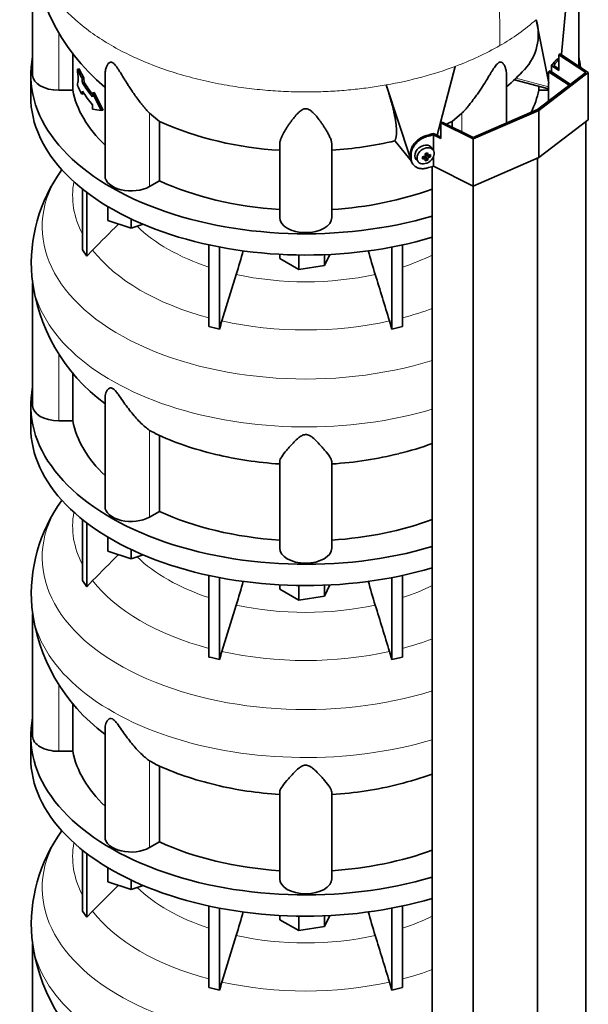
# Model space of a CAD drawing. Header units: millimetres. Extents: x 325 to 1200, y -2135 to 1831.
# Tile 9 of 21: x 902 to 1197, y -1364 to -853. Entities that reach past the tile are written whole.
import ezdxf

# ---------------------------------------------------------------- set-up
doc = ezdxf.new("R2010")
doc.units = ezdxf.units.MM
for name, color, linetype in [('M5X8_UNI7687', 7, 'Continuous'), ('MID_344-5', 7, 'Continuous'), ('VSI344-454_TERMI', 7, 'Continuous'), ('VSI344-454_TESTA', 7, 'Continuous'), ('VSI344_DIFFUSORE', 7, 'Continuous')]:
    doc.layers.add(name, color=color, linetype=linetype)

# ---------------------------------------------------------------- blocks, each defined once
blk = doc.blocks.new('SE4')
at = {"layer": 'M5X8_UNI7687', "color": 7, "linetype": 'Continuous', "lineweight": 35}
for p, q in [((1112.84, -922.77), (1114.01, -923.78)), ((1113.8, -926.33), (1112.89, -924.36)), ((1112.92, -922.84), (1112.92, -923.72)), ((1115.29, -924.59), (1113.34, -923.83)), ((1116.65, -921.06), (1115.65, -919.71)), ((1107.87, -925.99), (1108.98, -927.25)), ((1111.05, -925.73), (1111.41, -924.55)), ((1112.58, -925.72), (1111.88, -924.47))]:
    blk.add_line(p, q, dxfattribs=at)
at = {"layer": 'M5X8_UNI7687', "color": 4, "linetype": 'Continuous', "lineweight": 9}
for p, q in [((1113.9, -925.51), (1112.89, -924.36)), ((1112.97, -922.74), (1113.9, -923.54)), ((1113.34, -923.83), (1114.35, -924.98)), ((1112.16, -925.57), (1111.57, -924.52))]:
    blk.add_line(p, q, dxfattribs=at)
at = {"layer": 'M5X8_UNI7687', "color": 7, "linetype": 'Continuous', "lineweight": 35}
for centre, radius, start, end in [((1112.06, -923.87), 0.55, 280.2783, 358.6867), ((1114.6, -925.65), 0.71, 110.1734, 168.7917)]:
    blk.add_arc(centre, radius, start, end, dxfattribs=at)
for centre, major_axis, ratio, start_param, end_param in [((1181.58, -882.41), (1.3, 4.83), 0.345066, 0.576688, 0.777666), ((1111.69, -922.76), (3.89, 3.14), 0.739997, 0, 3.172175), ((1109.08, -919.65), (9.99, 0.43), 0.510658, -1.393505, -1.278945), ((1110, -923.17), (8.97, 2.29), 0.035701, -1.293098, -1.143406), ((1109.22, -919.49), (2.06, -9.79), 0.279258, 1.046834, 1.161394), ((1113.15, -924.01), (0.391, 0.312), 0.744948, 1.56038, 2.087178), ((1113.35, -924.24), (-0.449, 0.845), 0.482969, 0.934611, 1.452812), ((1113.35, -924.24), (-0.837, 0.408), 0.40333, 4.914112, 5.432313), ((1108.94, -919.56), (3.16, -9.49), 0.408248, 1.007206, 1.121766), ((1109.08, -919.65), (9.99, 0.43), 0.510658, -1.036687, -0.922127), ((1107.23, -921.42), (6.65, -6.44), 0.71261, 0.529363, 0.679055), ((1111.69, -922.76), (3.89, 3.14), 0.739997, 6.252603, 6.283185), ((1112.78, -919.92), (-1.01, -9.2), 0.152739, -1.021742, -0.87205), ((1109.08, -919.4), (9.99, -0.48), 0.639648, -1.340934, -1.226375), ((1109.22, -919.49), (2.06, -9.79), 0.279258, 0.690017, 0.804576), ((1110, -918.17), (7.61, -5.28), 0.901051, 5.557555, 5.707247), ((1108.94, -919.56), (3.16, -9.49), 0.408248, 0.650389, 0.764948), ((1109.08, -919.4), (9.99, -0.48), 0.639648, -0.984117, -0.869557)]:
    blk.add_ellipse(centre, major_axis=major_axis, ratio=ratio, start_param=start_param, end_param=end_param, dxfattribs=at)
blk.add_ellipse((1112.75, -924.07), major_axis=(-3.84, -3.1), ratio=0.739997, dxfattribs=at)
for points in [[(1113.9, -923.54), (1113.9, -923.55), (1113.9, -923.58), (1113.91, -923.62), (1113.93, -923.66), (1113.94, -923.69), (1113.96, -923.72), (1113.98, -923.75), (1114.01, -923.78), (1114.04, -923.8), (1114.08, -923.82), (1114.11, -923.83), (1114.15, -923.84), (1114.19, -923.85), (1114.23, -923.85), (1114.26, -923.84), (1114.31, -923.84), (1114.34, -923.83), (1114.35, -923.82)], [(1112.61, -925.86), (1112.61, -925.84), (1112.61, -925.82), (1112.61, -925.78), (1112.6, -925.75), (1112.58, -925.72), (1112.57, -925.69), (1112.55, -925.67), (1112.52, -925.64), (1112.49, -925.62), (1112.45, -925.6), (1112.42, -925.59), (1112.38, -925.58), (1112.34, -925.57), (1112.3, -925.56), (1112.26, -925.56), (1112.21, -925.56), (1112.18, -925.57), (1112.16, -925.57)]]:
    blk.add_open_spline(points, degree=3, dxfattribs=at)
at = {"layer": 'MID_344-5', "color": 7, "linetype": 'Continuous', "lineweight": 35}
for p, q in [((1176.49, -880.46), (1177.25, -880.08)), ((1176.49, -880.46), (1176.49, -885.97)), ((1187.14, -887.53), (1176.49, -880.46)), ((1177.25, -880.08), (1187.76, -887.06)), ((1176.49, -886.43), (1176.49, -895.69)), ((1195.75, -1788.88), (1195.75, -906.39)), ((1170.69, -1808.08), (1170.69, -925.36)), ((1116.14, -929.67), (1116.14, -1812.47)), ((1137.43, -1822.55), (1137.43, -939.83))]:
    blk.add_line(p, q, dxfattribs=at)
at = {"layer": 'VSI344-454_TERMI', "color": 7, "linetype": 'Continuous', "lineweight": 35}
for p, q in [((1181.8, -871.67), (1182.51, -871.26)), ((1195.75, -880.94), (1181.8, -871.67)), ((1181.8, -871.67), (1181.8, -879.84)), ((1182.51, -871.26), (1197.04, -880.91)), ((1177.9, -877.25), (1181.8, -879.84)), ((1177.9, -880.51), (1177.9, -877.25)), ((1179.1, -877.17), (1181.8, -878.96)), ((1170.69, -900.14), (1195.75, -880.94)), ((1197.04, -880.91), (1171.4, -900.55)), ((1197.04, -880.91), (1197.04, -905.41)), ((1171.4, -900.55), (1137.38, -915.35)), ((1137.43, -914.61), (1170.69, -900.14)), ((1171.4, -900.55), (1171.4, -925.05)), ((1120.67, -906.96), (1121.38, -906.56)), ((1137.38, -915.35), (1120.67, -906.96)), ((1120.67, -906.96), (1120.67, -915.13)), ((1121.38, -906.56), (1137.43, -914.61)), ((1197.04, -905.41), (1171.4, -925.05)), ((1116.75, -921.21), (1116.75, -913.16)), ((1116.75, -913.16), (1120.67, -915.13)), ((1116.9, -912.47), (1120.67, -914.36)), ((1137.38, -915.35), (1137.38, -939.85)), ((1104.84, -924.68), (1104.84, -923.04)), ((1105.22, -925.21), (1105.22, -923.58)), ((1105.82, -927.9), (1106.2, -928.44)), ((1116.75, -929.49), (1116.75, -924.77)), ((1137.38, -939.85), (1116.75, -929.49)), ((1171.4, -925.05), (1137.38, -939.85))]:
    blk.add_line(p, q, dxfattribs=at)
at = {"layer": 'VSI344-454_TERMI', "color": 4, "linetype": 'Continuous', "lineweight": 9}
for p, q in [((1180.75, -875.26), (1179.82, -875.04)), ((1113.07, -913.58), (1113.44, -914.12)), ((1104.84, -923.04), (1105.22, -923.58)), ((1105.22, -925.21), (1104.84, -924.68))]:
    blk.add_line(p, q, dxfattribs=at)
at = {"layer": 'VSI344-454_TERMI', "color": 7, "linetype": 'Continuous', "lineweight": 35}
for centre, major_axis, start_param, end_param in [((1050.62, -838.99), (143.5, 0), -0.480069, -0.450192), ((1050.62, -838.99), (144.5, 0), -0.475352, -0.449757), ((1050.62, -838.99), (143.5, 0), -1.120604, -1.090727), ((1050.62, -838.99), (144.5, 0), -1.121039, -1.095444), ((1050.62, -855.32), (144.5, 0), -1.121039, -1.095444)]:
    blk.add_ellipse(centre, major_axis=major_axis, ratio=0.57735, start_param=start_param, end_param=end_param, dxfattribs=at)
for points, knots in [([(1179.82, -875.04), (1179.87, -874.99), (1179.95, -874.88), (1180.08, -874.74), (1180.21, -874.61), (1180.33, -874.48), (1180.46, -874.37), (1180.58, -874.26), (1180.7, -874.16), (1180.82, -874.07), (1180.94, -873.99), (1181.06, -873.91), (1181.17, -873.85), (1181.36, -873.75), (1181.62, -873.67), (1181.89, -873.64), (1182.05, -873.66), (1182.11, -873.68)], [0, 0, 0, 0, 0.0210181, 0.0419347, 0.0627717, 0.0835515, 0.1042965, 0.1250293, 0.1457726, 0.1665489, 0.1873807, 0.2082903, 0.2292998, 0.2504308, 0.312491, 0.3747066, 0.4161494, 0.4161494, 0.4161494, 0.4161494]), ([(1181.82, -874.24), (1181.8, -874.25), (1181.69, -874.33), (1181.51, -874.47), (1181.26, -874.7), (1181.01, -874.96), (1180.84, -875.16), (1180.75, -875.26)], [0.8203443, 0.8203443, 0.8203443, 0.8203443, 0.8334714, 0.8749845, 0.9164568, 0.9580689, 1, 1, 1, 1]), ([(1104.84, -923.04), (1104.84, -922.96), (1104.84, -922.8), (1104.86, -922.56), (1104.88, -922.31), (1104.91, -922.07), (1104.95, -921.82), (1105, -921.57), (1105.05, -921.32), (1105.12, -921.08), (1105.2, -920.83), (1105.28, -920.58), (1105.37, -920.33), (1105.54, -919.91), (1105.81, -919.34), (1106.23, -918.62), (1106.71, -917.92), (1107.26, -917.25), (1107.87, -916.61), (1108.52, -916.02), (1109.21, -915.47), (1109.86, -915.03), (1110.44, -914.68), (1110.96, -914.4), (1111.48, -914.15), (1112, -913.93), (1112.53, -913.74), (1112.89, -913.63), (1113.07, -913.58)], [0, 0, 0, 0, 0.020997, 0.041893, 0.062713, 0.083477, 0.104209, 0.124931, 0.145666, 0.166436, 0.187265, 0.208173, 0.229184, 0.250319, 0.312379, 0.374611, 0.437429, 0.499972, 0.562502, 0.625327, 0.687534, 0.749602, 0.791735, 0.833469, 0.874983, 0.916456, 0.958068, 1, 1, 1, 1]), ([(1113.44, -914.12), (1113.35, -914.14), (1113.18, -914.19), (1112.91, -914.28), (1112.64, -914.37), (1112.38, -914.47), (1112.12, -914.58), (1111.86, -914.69), (1111.6, -914.81), (1111.34, -914.94), (1111.08, -915.07), (1110.83, -915.22), (1110.57, -915.36), (1110.15, -915.62), (1109.59, -916.01), (1108.9, -916.55), (1108.24, -917.15), (1107.64, -917.79), (1107.09, -918.46), (1106.61, -919.16), (1106.19, -919.88), (1105.88, -920.53), (1105.65, -921.11), (1105.49, -921.61), (1105.37, -922.11), (1105.28, -922.6), (1105.23, -923.09), (1105.22, -923.42), (1105.22, -923.58)], [0, 0, 0, 0, 0.021018, 0.041934, 0.062771, 0.08355, 0.104295, 0.125028, 0.145771, 0.166547, 0.187379, 0.208288, 0.229298, 0.250429, 0.312489, 0.374705, 0.437522, 0.500061, 0.562591, 0.625422, 0.687637, 0.749714, 0.79185, 0.833578, 0.875077, 0.916526, 0.958107, 1, 1, 1, 1]), ([(1105.81, -927.9), (1105.69, -927.72), (1105.5, -927.41), (1105.28, -926.94), (1105.12, -926.51), (1104.99, -926.07), (1104.9, -925.62), (1104.85, -925.16), (1104.84, -924.84), (1104.84, -924.68)], [0.6886177, 0.6886177, 0.6886177, 0.6886177, 0.7497141, 0.7918499, 0.8335781, 0.8750765, 0.9165257, 0.958107, 1, 1, 1, 1]), ([(1105.22, -925.21), (1105.22, -925.29), (1105.22, -925.45), (1105.23, -925.69), (1105.25, -925.92), (1105.29, -926.16), (1105.33, -926.38), (1105.37, -926.61), (1105.43, -926.83), (1105.5, -927.04), (1105.57, -927.26), (1105.66, -927.47), (1105.75, -927.67), (1105.92, -928.01), (1106.19, -928.45), (1106.61, -928.97), (1107.09, -929.43), (1107.64, -929.83), (1108.24, -930.17), (1108.9, -930.43), (1109.59, -930.63), (1110.24, -930.73), (1110.82, -930.77), (1111.34, -930.78), (1111.86, -930.75), (1112.38, -930.68), (1112.91, -930.59), (1113.27, -930.49), (1113.44, -930.45)], [0, 0, 0, 0, 0.020996, 0.041893, 0.062713, 0.083477, 0.104209, 0.124931, 0.145666, 0.166436, 0.187264, 0.208173, 0.229184, 0.250319, 0.312379, 0.374611, 0.437429, 0.499972, 0.562503, 0.625328, 0.687536, 0.749604, 0.791737, 0.833471, 0.874985, 0.916457, 0.958069, 1, 1, 1, 1])]:
    blk.add_open_spline(points, degree=3, knots=knots, dxfattribs=at)
at = {"layer": 'VSI344-454_TESTA', "color": 7, "linetype": 'Continuous', "lineweight": 35}
for p, q in [((909.12, -820.95), (909.12, -882.26)), ((1192.12, -877.65), (1192.12, -821.1)), ((1183.09, -871.31), (1186.74, -832.82)), ((1176.59, -886.46), (1170.05, -853.48)), ((929.88, -870.75), (929.88, -890.05)), ((1118.81, -913.43), (1128.1, -877.7)), ((933.21, -878.94), (932.28, -879.16)), ((935.56, -883.42), (934.63, -883.64)), ((946.61, -881.96), (946.61, -934.52)), ((1154.63, -907.13), (1154.63, -881.96)), ((935.86, -886.04), (934.94, -886.26)), ((1104.62, -924.5), (1092.31, -887.34)), ((1158.88, -884.66), (1176.49, -889.41)), ((1171.37, -888.03), (1171.37, -890.05)), ((929.88, -890.05), (922.62, -890.05)), ((935.56, -891.85), (934.63, -892.07)), ((941.03, -891.19), (940.11, -891.41)), ((944.65, -900.59), (940.11, -891.41)), ((940.11, -891.41), (940.11, -893.52)), ((945.58, -900.37), (941.03, -891.19)), ((1176.49, -890.05), (1171.37, -890.05)), ((940.11, -897.73), (940.11, -899.84)), ((944.65, -900.59), (940.11, -899.84)), ((945.58, -900.37), (944.65, -900.59)), ((974.79, -906.28), (969.66, -902)), ((1131.59, -902), (1126.46, -906.28)), ((974.79, -906.28), (974.79, -937.07)), ((1126.46, -906.28), (1126.46, -909.1)), ((1037.12, -956.16), (1037.12, -918.13)), ((1064.12, -956.16), (1064.12, -918.13)), ((1096.84, -916.35), (1096.87, -916.11)), ((1096.88, -916.42), (1105.38, -926.94)), ((974.79, -937.07), (969.66, -940.03))]:
    blk.add_line(p, q, dxfattribs=at)
at = {"layer": 'VSI344-454_TESTA', "color": 4, "linetype": 'Continuous', "lineweight": 9}
for p, q in [((922.62, -890.05), (922.62, -859.99)), ((1159.59, -883.81), (1176.49, -888.36)), ((969.66, -940.03), (969.66, -902)), ((1131.59, -911.68), (1131.59, -902)), ((1096.87, -916.1), (1105.3, -926.54))]:
    blk.add_line(p, q, dxfattribs=at)
at = {"layer": 'VSI344-454_TESTA', "color": 7, "linetype": 'Continuous', "lineweight": 35}
for centre, radius, start, end in [((1013.85, -807.18), 105.54, 180.8885, 230.3229), ((1144.37, -861.13), 26.79, 316.9009, 16.5885), ((1937.73, -785.82), 1009.78, 185.30367, 185.60415), ((1939.66, -767.67), 1010.75, 186.57578, 186.72546), ((1084.24, -805.63), 108.58, 310.4436, 317.1897), ((1323.44, -948.22), 395.83, 170.7261, 171.1896), ((1947.01, -766.75), 1019.11, 186.58617, 186.73463), ((1347.09, -970.47), 419.85, 169.0161, 169.2377), ((1046.63, -743.66), 177.78, 246.1657, 266.9354), ((1063.72, -769.28), 150.68, 291.9447, 292.238), ((1063.72, -769.28), 150.68, 293.3577, 294.6055), ((1051.76, -724.6), 196.98, 273.5975, 283.2277)]:
    blk.add_arc(centre, radius, start, end, dxfattribs=at)
at = {"layer": 'VSI344-454_TESTA', "color": 4, "linetype": 'Continuous', "lineweight": 9}
for centre, radius, start, end in [((1094.76, -767.75), 114.1, 299.6955, 311.2892), ((1073.91, -731.56), 155.86, 290.3453, 299.7641)]:
    blk.add_arc(centre, radius, start, end, dxfattribs=at)
blk.add_ellipse((1050.62, -808.75), major_axis=(142.36, 0), ratio=0.57735, start_param=5.009578, end_param=5.287871, dxfattribs=at)
at = {"layer": 'VSI344-454_TESTA', "color": 7, "linetype": 'Continuous', "lineweight": 35}
for centre, major_axis, start_param, end_param in [((922.62, -882.26), (13.5, 0), 3.141593, 4.712389), ((1050.62, -860.9), (-122.5, 0), 0.261186, 0.327396), ((1050.62, -860.9), (-121.5, 0), 0.260097, 0.326857), ((1050.62, -869.33), (-122.5, 0), 0.261186, 0.327396), ((1050.62, -863), (-122.5, 0), 0.335083, 0.446047), ((1050.62, -863), (-121.5, 0), 0.334608, 0.428513), ((1050.62, -882.26), (-121.5, 0), 0.111341, 0.543224), ((1050.62, -867.22), (-122.5, 0), 0.335083, 0.446047), ((1050.62, -882.26), (121.5, 0), 6.004526, 6.171844), ((960.11, -934.52), (13.5, 0), 3.141593, 5.497787), ((1050.62, -882.26), (-121.5, 0), 0.896739, 1.459455), ((1050.62, -882.26), (121.5, 0), 4.82373, 5.281941), ((1050.62, -956.16), (13.5, 0), 3.141593, 6.283185)]:
    blk.add_ellipse(centre, major_axis=major_axis, ratio=0.57735, start_param=start_param, end_param=end_param, dxfattribs=at)
at = {"layer": 'VSI344-454_TESTA', "color": 4, "linetype": 'Continuous', "lineweight": 9}
blk.add_open_spline([(1132.13, -744.42), (1133.16, -748.99), (1135.96, -758.64), (1141.09, -773.98), (1145.46, -789.86), (1148.11, -804.88), (1149.68, -818.97), (1150.57, -832.52), (1151.04, -845.76), (1151.18, -857.09), (1151.28, -864.13), (1151.28, -866.86)], degree=3, knots=[0, 0, 0, 0, 0.117079, 0.240569, 0.360617, 0.476421, 0.590288, 0.703407, 0.816259, 0.929029, 1, 1, 1, 1], dxfattribs=at)
blk.add_rational_spline([(908.27, -808.76), (908.29, -874.6), (1001.58, -903.38), (1092.31, -887.34)], [0.668608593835, 0.547048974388, 0.657512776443, 1], degree=3, dxfattribs=at)
at = {"layer": 'VSI344-454_TESTA', "color": 7, "linetype": 'Continuous', "lineweight": 35}
for points, knots in [([(969.66, -902), (969.44, -901.76), (969, -901.29), (968.3, -900.5), (967.49, -899.56), (966.55, -898.46), (965.23, -896.83), (963.66, -894.8), (961.93, -892.41), (960.38, -890.17), (959.02, -888.1), (957.81, -886.21), (956.43, -883.98), (955.18, -881.9), (953.98, -879.97), (953.17, -878.69), (952.37, -877.55), (951.58, -876.55), (950.73, -875.77), (949.92, -875.43), (949.28, -875.51), (948.74, -875.82), (948.27, -876.29), (947.69, -877.14), (947.23, -878.2), (946.88, -879.43), (946.68, -880.52), (946.62, -881.38), (946.61, -881.86), (946.61, -881.96)], [0, 0, 0, 0, 0.020247, 0.0413012, 0.0631676, 0.0911499, 0.1206822, 0.1725651, 0.2189806, 0.2600001, 0.2962057, 0.3283254, 0.3570821, 0.4069553, 0.4285992, 0.4484587, 0.4665056, 0.4826091, 0.4971306, 0.5113122, 0.5266668, 0.543344, 0.562023, 0.5826937, 0.6304427, 0.6595254, 0.6923195, 0.7261108, 0.734395, 0.734395, 0.734395, 0.734395]), ([(1154.63, -881.96), (1154.63, -881.81), (1154.62, -880.94), (1154.42, -879.49), (1153.86, -877.73), (1153.17, -876.48), (1152.51, -875.81), (1151.95, -875.52), (1151.42, -875.43), (1150.69, -875.68), (1149.89, -876.32), (1149.13, -877.2), (1148.36, -878.28), (1147.58, -879.46), (1146.74, -880.81), (1145.52, -882.81), (1143.81, -885.63), (1141.95, -888.55), (1140.24, -891.09), (1138.7, -893.28), (1137.08, -895.46), (1135.48, -897.51), (1134.04, -899.24), (1132.74, -900.74), (1131.96, -901.59), (1131.59, -902)], [0.265607, 0.265607, 0.265607, 0.265607, 0.2789295, 0.3409942, 0.392778, 0.4359518, 0.4604978, 0.4716154, 0.4871189, 0.5000341, 0.5129562, 0.5284792, 0.5444389, 0.5641957, 0.583938, 0.6074587, 0.6593255, 0.7214848, 0.7571561, 0.7963778, 0.8446458, 0.8874257, 0.9275339, 0.9650516, 1, 1, 1, 1]), ([(1096.87, -916.1), (1096.9, -916.05), (1096.95, -915.93), (1097.03, -915.75), (1097.1, -915.56), (1097.17, -915.37), (1097.23, -915.16), (1097.29, -914.95), (1097.35, -914.73), (1097.4, -914.5), (1097.44, -914.27), (1097.49, -914.03), (1097.52, -913.78), (1097.56, -913.52), (1097.59, -913.26), (1097.61, -912.99), (1097.63, -912.71), (1097.65, -912.42), (1097.66, -912.13), (1097.67, -911.83), (1097.67, -911.52), (1097.67, -911.21), (1097.66, -910.89), (1097.65, -910.56), (1097.64, -910.23), (1097.62, -909.88), (1097.6, -909.54), (1097.57, -909.18), (1097.54, -908.82), (1097.51, -908.45), (1097.47, -908.08), (1097.42, -907.7), (1097.38, -907.31), (1097.33, -906.92), (1097.27, -906.52), (1097.21, -906.11), (1097.12, -905.51), (1096.98, -904.71), (1096.8, -903.69), (1096.59, -902.65), (1096.36, -901.58), (1096.12, -900.49), (1095.85, -899.37), (1095.57, -898.24), (1095.27, -897.09), (1094.95, -895.92), (1094.62, -894.73), (1094.27, -893.53), (1093.9, -892.32), (1093.53, -891.09), (1093.13, -889.85), (1092.73, -888.6), (1092.45, -887.76), (1092.31, -887.34)], [0, 0, 0, 0, 0.014374, 0.02874, 0.043097, 0.057447, 0.071789, 0.086123, 0.100449, 0.114767, 0.129077, 0.143379, 0.157674, 0.171961, 0.186239, 0.200511, 0.214774, 0.22903, 0.243278, 0.257518, 0.27175, 0.285975, 0.300193, 0.314402, 0.328604, 0.342798, 0.356985, 0.371164, 0.385335, 0.399499, 0.413655, 0.427804, 0.441945, 0.456079, 0.470204, 0.484323, 0.498433, 0.531555, 0.564441, 0.597091, 0.629505, 0.661683, 0.693625, 0.72533, 0.756799, 0.78803, 0.819025, 0.849782, 0.880302, 0.910583, 0.940627, 0.970433, 1, 1, 1, 1]), ([(1064.12, -918.13), (1064.12, -917.95), (1064.1, -917.58), (1064.01, -916.98), (1063.84, -916.28), (1063.58, -915.46), (1063.1, -914.27), (1062.37, -912.78), (1061.39, -911.05), (1060.38, -909.42), (1059.38, -907.92), (1058.41, -906.54), (1057.23, -904.93), (1056.04, -903.43), (1054.8, -902.08), (1053.91, -901.21), (1052.98, -900.48), (1052, -899.91), (1050.87, -899.6), (1049.69, -899.74), (1048.67, -900.21), (1047.74, -900.87), (1046.85, -901.67), (1045.62, -902.95), (1044.42, -904.41), (1043.21, -906.02), (1042.23, -907.39), (1041.29, -908.77), (1040.14, -910.57), (1039.11, -912.34), (1038.26, -914.02), (1037.66, -915.43), (1037.22, -916.82), (1037.15, -917.71), (1037.12, -918.13)], [0, 0, 0, 0, 0.020247, 0.041301, 0.063168, 0.09115, 0.120682, 0.172565, 0.218981, 0.26, 0.296206, 0.328325, 0.357082, 0.406955, 0.428599, 0.448459, 0.466506, 0.482609, 0.497131, 0.511312, 0.526667, 0.543344, 0.562023, 0.582694, 0.630443, 0.659525, 0.692319, 0.726111, 0.759233, 0.82594, 0.865768, 0.902245, 0.953307, 1, 1, 1, 1])]:
    blk.add_open_spline(points, degree=3, knots=knots, dxfattribs=at)
at = {"layer": 'VSI344_DIFFUSORE', "color": 7, "linetype": 'Continuous', "lineweight": 35}
for p, q in [((908.12, -882.26), (908.12, -893.28)), ((934.91, -972.94), (934.91, -941.3)), ((937.21, -976.14), (937.21, -943.09)), ((948.11, -957.7), (948.11, -950.43)), ((960.11, -961.7), (948.11, -957.7)), ((960.11, -961.7), (960.11, -956.83)), ((966.35, -959.63), (960.11, -961.7)), ((1000.4, -1012.62), (1000.4, -970.28)), ((1100.85, -1012.62), (1100.85, -970.28)), ((934.91, -972.94), (937.21, -976.14)), ((937.21, -976.14), (940.21, -972.96)), ((1005.94, -1013.95), (1005.94, -971.41)), ((1037.24, -977.42), (1037.24, -975.19)), ((1063.1, -975.24), (1060.42, -981.01)), ((1060.42, -981.01), (1060.42, -975.36)), ((1095.3, -1013.95), (1095.3, -971.41)), ((1047.04, -983.08), (1037.24, -977.42)), ((1047.04, -983.08), (1047.04, -975.53)), ((1014.61, -985.64), (1007.18, -1009.76)), ((1060.42, -981.01), (1047.04, -983.08)), ((909.12, -990.19), (909.12, -1053.72)), ((1094.06, -1009.76), (1095.3, -1013.95)), ((1095.3, -1013.95), (1100.85, -1012.62)), ((929.88, -1061.52), (929.88, -1036.54)), ((946.61, -1049.23), (946.61, -1105.98)), ((908.12, -1053.72), (908.12, -1064.75)), ((929.88, -1061.52), (922.62, -1061.52)), ((972.62, -1067.96), (969.66, -1066.5)), ((974.79, -1108.53), (974.79, -1069.03)), ((1037.12, -1127.62), (1037.12, -1082.63)), ((1064.12, -1127.62), (1064.12, -1082.63)), ((934.91, -1144.4), (934.91, -1112.77)), ((974.79, -1108.53), (969.66, -1111.49)), ((937.21, -1147.6), (937.21, -1114.56)), ((948.11, -1129.17), (948.11, -1121.9)), ((960.11, -1133.17), (960.11, -1128.29)), ((960.11, -1133.17), (948.11, -1129.17)), ((966.35, -1131.09), (960.11, -1133.17)), ((1000.4, -1184.08), (1000.4, -1141.74)), ((1005.94, -1185.41), (1005.94, -1142.87)), ((1095.3, -1185.41), (1095.3, -1142.87)), ((1100.85, -1184.08), (1100.85, -1141.74)), ((934.91, -1144.4), (937.21, -1147.6)), ((937.21, -1147.6), (940.21, -1144.43)), ((1037.24, -1148.88), (1037.24, -1146.66)), ((1047.04, -1154.54), (1037.24, -1148.88)), ((1047.04, -1154.54), (1047.04, -1146.99)), ((1063.1, -1146.7), (1060.42, -1152.47)), ((1060.42, -1152.47), (1060.42, -1146.82)), ((1060.42, -1152.47), (1047.04, -1154.54)), ((1014.61, -1157.11), (1007.18, -1181.22)), ((909.12, -1161.65), (909.12, -1225.19)), ((1094.06, -1181.22), (1095.3, -1185.41)), ((1095.3, -1185.41), (1100.85, -1184.08)), ((929.88, -1232.98), (929.88, -1208)), ((908.12, -1225.19), (908.12, -1236.21)), ((946.61, -1220.69), (946.61, -1277.44)), ((929.88, -1232.98), (922.62, -1232.98)), ((972.62, -1239.43), (969.66, -1237.96)), ((974.79, -1279.99), (974.79, -1240.5)), ((1037.12, -1299.09), (1037.12, -1254.1)), ((1064.12, -1299.09), (1064.12, -1254.1)), ((974.79, -1279.99), (969.66, -1282.96)), ((934.91, -1315.87), (934.91, -1284.23)), ((937.21, -1319.07), (937.21, -1286.02)), ((948.11, -1300.63), (948.11, -1293.36)), ((960.11, -1304.63), (948.11, -1300.63)), ((960.11, -1304.63), (960.11, -1299.76)), ((966.35, -1302.55), (960.11, -1304.63)), ((934.91, -1315.87), (937.21, -1319.07)), ((937.21, -1319.07), (940.21, -1315.89)), ((1000.4, -1355.55), (1000.4, -1313.2)), ((1005.94, -1356.87), (1005.94, -1314.33)), ((1095.3, -1356.87), (1095.3, -1314.33)), ((1100.85, -1355.55), (1100.85, -1313.2)), ((1037.24, -1320.35), (1037.24, -1318.12)), ((1047.04, -1326), (1037.24, -1320.35)), ((1047.04, -1326), (1047.04, -1318.46)), ((1063.1, -1318.17), (1060.42, -1323.93)), ((1060.42, -1323.93), (1060.42, -1318.29)), ((1060.42, -1323.93), (1047.04, -1326)), ((1014.61, -1328.57), (1007.18, -1352.69)), ((909.12, -1333.11), (909.12, -1396.65)), ((1094.06, -1352.69), (1095.3, -1356.87)), ((1095.3, -1356.87), (1100.85, -1355.55))]:
    blk.add_line(p, q, dxfattribs=at)
at = {"layer": 'VSI344_DIFFUSORE', "color": 4, "linetype": 'Continuous', "lineweight": 9}
for p, q in [((922.62, -1061.52), (922.62, -1026.62)), ((969.66, -1111.49), (969.66, -1066.5)), ((922.62, -1232.98), (922.62, -1198.08)), ((969.66, -1282.96), (969.66, -1237.96))]:
    blk.add_line(p, q, dxfattribs=at)
at = {"layer": 'VSI344_DIFFUSORE', "color": 7, "linetype": 'Continuous', "lineweight": 35}
for centre, radius, start, end in [((991.49, -980.03), 83.07, 144.2943, 184.5676), ((588.91, -854.72), 445.37, 342.904, 344.5743), ((1512.33, -854.72), 445.37, 195.4248, 197.096), ((1002.68, -976.49), 94.57, 186.2001, 233.5572), ((1209.01, -1071.88), 211.17, 162.8912, 164.0764), ((970, -1152), 142.66, 75.4059, 77.6951), ((1040.43, -921.47), 161.64, 245.1588, 256.9633), ((1063.22, -928.67), 154.05, 283.372, 290.1105), ((991.49, -1151.5), 83.07, 144.2943, 184.5676), ((588.91, -1026.18), 445.37, 342.904, 344.5743), ((1512.33, -1026.18), 445.37, 195.4248, 197.096), ((1002.68, -1147.96), 94.57, 186.2001, 233.5572), ((970, -1323.47), 142.66, 75.4059, 77.6951), ((1209.01, -1243.34), 211.17, 162.8912, 164.0764), ((1040.43, -1092.93), 161.64, 245.1588, 256.9633), ((1063.22, -1100.14), 154.05, 283.372, 290.1105), ((991.49, -1322.96), 83.07, 144.2943, 184.5676), ((588.91, -1197.64), 445.37, 342.904, 344.5743), ((1512.33, -1197.64), 445.37, 195.4248, 197.096), ((1002.68, -1319.42), 94.57, 186.2001, 233.5572), ((1209.01, -1414.81), 211.17, 162.8912, 164.0764), ((970, -1494.93), 142.66, 75.4059, 77.6951)]:
    blk.add_arc(centre, radius, start, end, dxfattribs=at)
for centre, major_axis, start_param, end_param in [((1050.62, -882.26), (142.5, 0), 3.023053, 5.190143), ((1050.62, -882.26), (142.5, 0), 0.049395, 0.118539), ((1050.62, -893.28), (142.5, 0), 3.141593, 5.190143), ((1050.62, -1053.72), (142.5, 0), 3.023053, 5.190143), ((922.62, -1053.72), (13.5, 0), 3.141604, 4.712389), ((1050.62, -1053.72), (-121.5, 0), 0.111341, 0.543224), ((1050.62, -1064.75), (142.5, 0), 3.141593, 5.190143), ((1050.62, -1014.23), (-121.5, 0), 1.175706, 1.459455), ((1050.62, -1014.23), (121.5, 0), 4.82373, 5.12108), ((960.11, -1105.98), (13.5, 0), 3.141581, 5.497787), ((1050.62, -1053.72), (-121.5, 0), 0.896739, 1.459455), ((1050.62, -1053.72), (121.5, 0), 4.82373, 5.281941), ((1050.62, -1127.62), (13.5, 0), 3.141593, 6.283185), ((1050.62, -1225.19), (142.5, 0), 3.023053, 5.190143), ((922.62, -1225.19), (13.5, 0), 3.141581, 4.712389), ((1050.62, -1225.19), (-121.5, 0), 0.111341, 0.543224), ((1050.62, -1236.21), (142.5, 0), 3.141593, 5.190143), ((1050.62, -1185.69), (-121.5, 0), 1.175706, 1.459455), ((1050.62, -1185.69), (121.5, 0), 4.82373, 5.12108), ((960.11, -1277.44), (13.5, 0), 3.141581, 5.497787), ((1050.62, -1225.19), (-121.5, 0), 0.896739, 1.459455), ((1050.62, -1225.19), (121.5, 0), 4.82373, 5.281941), ((1050.62, -1299.09), (13.5, 0), 3.141593, 6.283185)]:
    blk.add_ellipse(centre, major_axis=major_axis, ratio=0.57735, start_param=start_param, end_param=end_param, dxfattribs=at)
at = {"layer": 'VSI344_DIFFUSORE', "color": 4, "linetype": 'Continuous', "lineweight": 9}
for centre, major_axis, start_param, end_param in [((1050.62, -961.01), (136.58, 0), 2.761012, 5.212737), ((1050.62, -944.68), (120.79, 0), 3.038624, 3.432735), ((1050.62, -930.92), (-101.4, 0), 0.532702, 1.052595), ((1050.62, -944.68), (-120.79, 0), 0.417538, 1.141984), ((1050.62, -930.92), (101.4, 0), -1.052595, -0.868255), ((1050.62, -930.92), (-101.4, 0), 1.207688, 1.933905), ((1050.62, -982.68), (-142.13, 0), 0.048496, 2.049895), ((1050.62, -944.68), (120.79, 0), -1.141984, -0.997489), ((1050.62, -944.68), (-120.79, 0), 1.202936, 1.938657), ((1050.62, -1132.47), (136.58, 0), 2.761012, 5.212737), ((1050.62, -1116.15), (120.79, 0), 3.038624, 3.432735), ((1050.62, -1102.38), (-101.4, 0), 0.532702, 1.052595), ((1050.62, -1116.15), (-120.79, 0), 0.417538, 1.141984), ((1050.62, -1102.38), (101.4, 0), -1.052595, -0.868255), ((1050.62, -1154.15), (-142.13, 0), 0.048496, 2.049895), ((1050.62, -1102.38), (-101.4, 0), 1.207688, 1.933905), ((1050.62, -1116.15), (120.79, 0), -1.141984, -0.997489), ((1050.62, -1116.15), (-120.79, 0), 1.202936, 1.938657), ((1050.62, -1303.93), (136.58, 0), 2.761012, 5.212737), ((1050.62, -1287.61), (120.79, 0), 3.038624, 3.432735), ((1050.62, -1273.85), (-101.4, 0), 0.532702, 1.052595), ((1050.62, -1287.61), (-120.79, 0), 0.417538, 1.141984), ((1050.62, -1273.85), (101.4, 0), -1.052595, -0.868255), ((1050.62, -1325.61), (-142.13, 0), 0.048496, 2.049895), ((1050.62, -1273.85), (-101.4, 0), 1.207688, 1.933905), ((1050.62, -1287.61), (120.79, 0), -1.141984, -0.997489), ((1050.62, -1287.61), (-120.79, 0), 1.202936, 1.938657)]:
    blk.add_ellipse(centre, major_axis=major_axis, ratio=0.57735, start_param=start_param, end_param=end_param, dxfattribs=at)
at = {"layer": 'VSI344_DIFFUSORE', "color": 7, "linetype": 'Continuous', "lineweight": 35}
for points in [[(940.21, -972.96), (944.66, -968.48), (949.11, -964), (953.56, -959.52)], [(1086.64, -985.64), (1089.11, -993.68), (1091.59, -1001.72), (1094.06, -1009.76)], [(940.21, -1144.43), (944.66, -1139.95), (949.11, -1135.46), (953.56, -1130.98)], [(1086.64, -1157.11), (1089.11, -1165.15), (1091.59, -1173.18), (1094.06, -1181.22)], [(940.21, -1315.89), (944.66, -1311.41), (949.11, -1306.93), (953.56, -1302.45)], [(1086.64, -1328.57), (1089.11, -1336.61), (1091.59, -1344.65), (1094.06, -1352.69)]]:
    blk.add_open_spline(points, degree=3, dxfattribs=at)
for points, knots in [([(969.66, -1066.5), (968.29, -1065.52), (966.78, -1064.24), (963.64, -1061.17), (962.03, -1059.4), (958.89, -1055.55), (957.34, -1053.45), (954.99, -1050.09), (954.2, -1048.93), (952.94, -1047.21), (952.5, -1046.63), (951.55, -1045.53), (951.01, -1045.01), (950, -1044.46), (949.56, -1044.44), (948.88, -1044.61), (948.61, -1044.78), (947.9, -1045.38), (947.56, -1045.88), (946.84, -1047.31), (946.61, -1048.29), (946.61, -1049.24)], [0, 0, 0, 0, 0.125, 0.125, 0.25, 0.25, 0.375, 0.375, 0.4375, 0.4375, 0.46875, 0.46875, 0.5, 0.5, 0.53125, 0.53125, 0.5625, 0.5625, 0.625, 0.625, 0.7387976, 0.7387976, 0.7387976, 0.7387976]), ([(1064.12, -1082.63), (1064.12, -1081.98), (1063.72, -1081.16), (1062.41, -1079.15), (1061.5, -1077.98), (1059.33, -1075.41), (1058.08, -1073.98), (1055.85, -1071.71), (1055.05, -1070.93), (1053.64, -1069.84), (1053.14, -1069.49), (1051.96, -1068.91), (1051.26, -1068.68), (1049.81, -1068.72), (1049.13, -1068.97), (1047.98, -1069.57), (1047.49, -1069.93), (1046.1, -1071.02), (1045.32, -1071.79), (1043.12, -1074.02), (1041.87, -1075.46), (1039.72, -1078.03), (1038.83, -1079.17), (1037.53, -1081.15), (1037.12, -1081.99), (1037.12, -1082.63)], [0, 0, 0, 0, 0.125, 0.125, 0.25, 0.25, 0.375, 0.375, 0.4375, 0.4375, 0.46875, 0.46875, 0.5, 0.5, 0.53125, 0.53125, 0.5625, 0.5625, 0.625, 0.625, 0.75, 0.75, 0.875, 0.875, 1, 1, 1, 1]), ([(969.66, -1237.96), (968.29, -1236.99), (966.78, -1235.7), (963.64, -1232.63), (962.03, -1230.86), (958.89, -1227.02), (957.34, -1224.92), (954.99, -1221.55), (954.2, -1220.4), (952.94, -1218.67), (952.5, -1218.09), (951.55, -1217), (951.01, -1216.48), (950, -1215.92), (949.56, -1215.91), (948.88, -1216.07), (948.61, -1216.24), (947.9, -1216.84), (947.56, -1217.34), (946.84, -1218.77), (946.61, -1219.75), (946.61, -1220.7)], [0, 0, 0, 0, 0.125, 0.125, 0.25, 0.25, 0.375, 0.375, 0.4375, 0.4375, 0.46875, 0.46875, 0.5, 0.5, 0.53125, 0.53125, 0.5625, 0.5625, 0.625, 0.625, 0.7387976, 0.7387976, 0.7387976, 0.7387976]), ([(1064.12, -1254.1), (1064.12, -1253.45), (1063.72, -1252.62), (1062.41, -1250.62), (1061.5, -1249.45), (1059.33, -1246.87), (1058.08, -1245.44), (1055.85, -1243.18), (1055.05, -1242.4), (1053.64, -1241.31), (1053.14, -1240.95), (1051.96, -1240.37), (1051.26, -1240.15), (1049.81, -1240.18), (1049.13, -1240.43), (1047.98, -1241.04), (1047.49, -1241.39), (1046.1, -1242.49), (1045.32, -1243.26), (1043.12, -1245.49), (1041.87, -1246.92), (1039.72, -1249.49), (1038.83, -1250.63), (1037.53, -1252.61), (1037.12, -1253.45), (1037.12, -1254.1)], [0, 0, 0, 0, 0.125, 0.125, 0.25, 0.25, 0.375, 0.375, 0.4375, 0.4375, 0.46875, 0.46875, 0.5, 0.5, 0.53125, 0.53125, 0.5625, 0.5625, 0.625, 0.625, 0.75, 0.75, 0.875, 0.875, 1, 1, 1, 1])]:
    blk.add_open_spline(points, degree=3, knots=knots, dxfattribs=at)

msp = doc.modelspace()

# ---------------------------------------------------------------- block references
msp.add_blockref('SE4', (0, 0))

doc.saveas('drawing.dxf')
